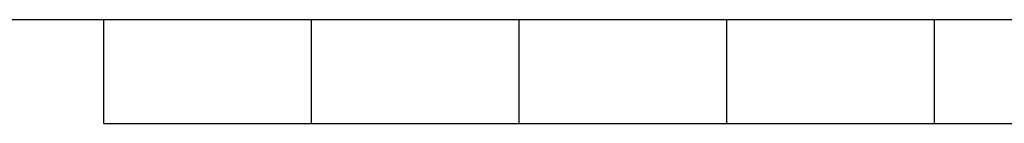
# Model space of a CAD drawing. Header units: millimetres. Extents: x 0 to 420, y 0 to 297.
# Tile 2 of 39: x 154 to 203, y 0 to 5. Entities that reach past the tile are written whole.
import ezdxf

# ---------------------------------------------------------------- set-up
doc = ezdxf.new("R2010")
doc.units = ezdxf.units.MM
doc.layers.add('CARTIGLIO', color=140, linetype='Continuous')

msp = doc.modelspace()

# ---------------------------------------------------------------- linework, layer by layer
at = {"layer": 'CARTIGLIO', "linetype": 'Continuous'}
for p, q in [((5.18012, 5.171), (414.8274, 5.171)), ((158.2616, -0.00321), (158.2616, 5.171)), ((168.61003, -0.00321), (168.61003, 5.171)), ((178.95846, -0.00321), (178.95846, 5.171)), ((189.30689, -0.00321), (189.30689, 5.171)), ((199.65532, -0.00321), (199.65532, 5.171)), ((158.2616, -0.00321), (261.74592, -0.00321))]:
    msp.add_line(p, q, dxfattribs=at)

doc.saveas('drawing.dxf')
